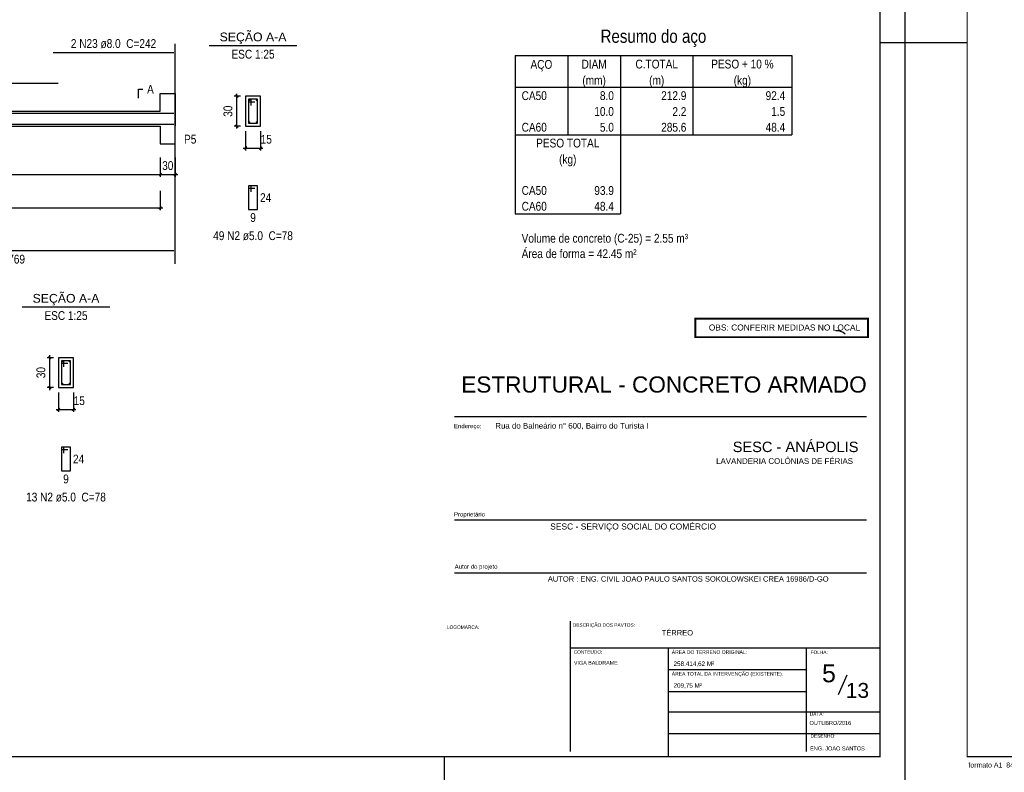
# Model space of a CAD drawing. Extents: x 1874 to 2462, y -2142 to -2023.
# Tile 53 of 74: x 2258 to 2298, y -2082 to -2052. Entities that reach past the tile are written whole.
import ezdxf
from ezdxf.enums import TextEntityAlignment as Align

# ---------------------------------------------------------------- set-up
doc = ezdxf.new("R2010")
doc.units = 0
doc.header["$LTSCALE"] = 0.1
doc.header["$MEASUREMENT"] = 0
doc.header["$PDMODE"] = 3
doc.header["$PDSIZE"] = 0.1
doc.layers.get('0').update_dxf_attribs({"linetype": 'CONTINUOUS', "lineweight": 25})
doc.layers.get('DEFPOINTS').update_dxf_attribs({"linetype": 'CONTINUOUS', "lineweight": 25})
for name, color, linetype in [('8', 8, 'CONTINUOUS'), ('ARQ_TXT_GER', 2, 'CONTINUOUS'), ('ARQ_TXT_LEG', 20, 'CONTINUOUS'), ('ARQ_TXT_TIT', 4, 'CONTINUOUS'), ('RVS-GER', 1, 'CONTINUOUS'), ('Simbolos', 5, 'CONTINUOUS'), ('TXT-ESP', 40, 'CONTINUOUS'), ('XX-CARIMBO', 9, 'CONTINUOUS'), ('XX-FOLHA', 253, 'CONTINUOUS')]:
    doc.layers.add(name, color=color, linetype=linetype)
for name, color, linetype, lineweight in [('Descrição da armadura', 7, 'CONTINUOUS', 5), ('DT-Barras na forma', 20, 'CONTINUOUS', 30), ('DT-Barras no corte', 20, 'CONTINUOUS', 5), ('DT-Barras rebatidas', 20, 'CONTINUOUS', 30), ('DT-Cotas', 1, 'CONTINUOUS', 9), ('DT-Forma', 130, 'CONTINUOUS', 30), ('DT-Pontilhado', 3, 'CONTINUOUS', 25), ('DT-Relação do aço', 7, 'CONTINUOUS', 25), ('DT-Textos', 7, 'CONTINUOUS', 25), ('Textos armaduras', 7, 'CONTINUOUS', 5)]:
    doc.layers.add(name, color=color, linetype=linetype, lineweight=lineweight)
doc.styles.add('ARIAL', font='arial.ttf')
doc.styles.add('ArialNarrow', font='ARIALN.TTF')
doc.styles.add('Texto Carimbo', font='arial.ttf')
doc.styles.add('Texto Cota', font='arial.ttf')
doc.dimstyles.new('UM_25.000000', dxfattribs={"dimtxt": 0.18, "dimasz": 0.1, "dimexe": 0.1, "dimexo": 0.2, "dimgap": 0, "dimtad": 1, "dimtih": 1, "dimtoh": 1, "dimdec": 0, "dimlfac": 25, "dimzin": 0, "dimdsep": 46, "dimtxsty": 'Standard', "dimblk": 'CLOSED', "dimblk1": 'CLOSED', "dimblk2": 'CLOSED', "dimcen": 0.09, "dimdle": 0.1, "dimadec": 0, "dimazin": 2, "dimtfac": 1, "dimtdec": 4, "dimtofl": 0, "dimtmove": 0, "dimatfit": 3, "dimldrblk": 'CLOSED', "dimfxl": 1, "dimtolj": 1, "dimarcsym": 0})
doc.dimstyles.new('UM_50.000000', dxfattribs={"dimtxt": 0.18, "dimasz": 0.1, "dimexe": 0.1, "dimexo": 0.2, "dimgap": 0, "dimtad": 1, "dimtih": 1, "dimtoh": 1, "dimdec": 1, "dimlfac": 50, "dimzin": 0, "dimdsep": 46, "dimtxsty": 'Standard', "dimblk": 'CLOSED', "dimblk1": 'CLOSED', "dimblk2": 'CLOSED', "dimcen": 0.09, "dimdle": 0.1, "dimadec": 1, "dimazin": 2, "dimtfac": 1, "dimtdec": 4, "dimtofl": 0, "dimtmove": 0, "dimatfit": 3, "dimldrblk": 'CLOSED', "dimfxl": 1, "dimtolj": 1, "dimarcsym": 0})

# ---------------------------------------------------------------- blocks, each defined once
blk = doc.blocks.new('_OBLIQUE')
at = {"color": 0, "linetype": 'ByBlock', "lineweight": -2}
blk.add_line((-0.5, -0.5), (0.5, 0.5), dxfattribs=at)
blk = doc.blocks.new('*D4278')
at = {"layer": 'DEFPOINTS', "color": 0, "transparency": 16777216}
for p in [(2249.148, -2057.351), (2263.748, -2057.351), (2263.748, -2058.233)]:
    blk.add_point(p, dxfattribs=at)
at = {"layer": 'DT-Cotas', "color": 0, "lineweight": -2, "transparency": 16777216}
for p, q in [((2249.148, -2057.551), (2249.148, -2058.333)), ((2263.748, -2057.551), (2263.748, -2058.333)), ((2249.048, -2058.233), (2263.848, -2058.233))]:
    blk.add_line(p, q, dxfattribs=at)
at = {"layer": 'DT-Cotas', "color": 0, "lineweight": -2, "transparency": 16777216, "xscale": 0.1, "yscale": 0.1, "zscale": 0.1, "rotation": 180}
blk.add_blockref('_OBLIQUE', (2249.148, -2058.233), dxfattribs=at)
at = {"layer": 'DT-Cotas', "color": 0, "lineweight": -2, "transparency": 16777216, "xscale": 0.1, "yscale": 0.1, "zscale": 0.1}
blk.add_blockref('_OBLIQUE', (2263.748, -2058.233), dxfattribs=at)
at = {"layer": 'DT-Cotas', "transparency": 16777216, "insert": (2256.448, -2057.88), "char_height": 0.353, "attachment_point": 5, "style": 'ArialNarrow'}
blk.add_mtext('\\A1;730', dxfattribs=at)
blk = doc.blocks.new('*D4279')
at = {"layer": 'DEFPOINTS', "color": 0, "transparency": 16777216}
for p in [(2263.748, -2057.351), (2264.348, -2057.351), (2264.348, -2058.233)]:
    blk.add_point(p, dxfattribs=at)
at = {"layer": 'DT-Cotas', "color": 0, "lineweight": -2, "transparency": 16777216}
for p, q in [((2263.748, -2057.551), (2263.748, -2058.333)), ((2264.348, -2057.551), (2264.348, -2058.333)), ((2263.648, -2058.233), (2264.448, -2058.233))]:
    blk.add_line(p, q, dxfattribs=at)
at = {"layer": 'DT-Cotas', "color": 0, "lineweight": -2, "transparency": 16777216, "xscale": 0.1, "yscale": 0.1, "zscale": 0.1, "rotation": 180}
blk.add_blockref('_OBLIQUE', (2263.748, -2058.233), dxfattribs=at)
at = {"layer": 'DT-Cotas', "color": 0, "lineweight": -2, "transparency": 16777216, "xscale": 0.1, "yscale": 0.1, "zscale": 0.1}
blk.add_blockref('_OBLIQUE', (2264.348, -2058.233), dxfattribs=at)
at = {"layer": 'DT-Cotas', "transparency": 16777216, "insert": (2264.048, -2057.88), "char_height": 0.353, "attachment_point": 5, "rotation": 0.0057, "style": 'ArialNarrow'}
blk.add_mtext('\\A1;30', dxfattribs=at)
blk = doc.blocks.new('*D4255')
at = {"layer": 'DEFPOINTS', "color": 0, "transparency": 16777216}
for p in [(2266.821, -2055.092), (2267.174, -2055.092), (2267.174, -2056.292)]:
    blk.add_point(p, dxfattribs=at)
at = {"layer": 'DT-Cotas', "color": 0, "lineweight": -2, "transparency": 16777216}
for p, q in [((2266.974, -2055.092), (2266.721, -2055.092)), ((2266.821, -2056.392), (2266.821, -2054.992)), ((2266.974, -2056.292), (2266.721, -2056.292))]:
    blk.add_line(p, q, dxfattribs=at)
at = {"layer": 'DT-Cotas', "color": 0, "lineweight": -2, "transparency": 16777216, "xscale": 0.1, "yscale": 0.1, "zscale": 0.1}
for p, rotation in [((2266.821, -2055.092), 90), ((2266.821, -2056.292), 270)]:
    blk.add_blockref('_OBLIQUE', p, dxfattribs=dict(at, rotation=rotation))
at = {"layer": 'DT-Cotas', "transparency": 16777216, "insert": (2266.468, -2055.692), "char_height": 0.353, "attachment_point": 5, "rotation": 90, "style": 'ArialNarrow'}
blk.add_mtext('\\A1;30', dxfattribs=at)
blk = doc.blocks.new('*D4256')
at = {"layer": 'DEFPOINTS', "color": 0, "transparency": 16777216}
for p in [(2267.174, -2056.292), (2267.774, -2056.292), (2267.774, -2057.174)]:
    blk.add_point(p, dxfattribs=at)
at = {"layer": 'DT-Cotas', "color": 0, "lineweight": -2, "transparency": 16777216}
for p, q in [((2267.174, -2056.492), (2267.174, -2057.274)), ((2267.774, -2056.492), (2267.774, -2057.274)), ((2267.074, -2057.174), (2267.874, -2057.174))]:
    blk.add_line(p, q, dxfattribs=at)
at = {"layer": 'DT-Cotas', "color": 0, "lineweight": -2, "transparency": 16777216, "xscale": 0.1, "yscale": 0.1, "zscale": 0.1, "rotation": 180}
blk.add_blockref('_OBLIQUE', (2267.174, -2057.174), dxfattribs=at)
at = {"layer": 'DT-Cotas', "color": 0, "lineweight": -2, "transparency": 16777216, "xscale": 0.1, "yscale": 0.1, "zscale": 0.1}
blk.add_blockref('_OBLIQUE', (2267.774, -2057.174), dxfattribs=at)
at = {"layer": 'DT-Cotas', "transparency": 16777216, "insert": (2268.006, -2056.821), "char_height": 0.353, "attachment_point": 5, "rotation": 0.0057, "style": 'ArialNarrow'}
blk.add_mtext('\\A1;15', dxfattribs=at)
blk = doc.blocks.new('*D4257')
at = {"layer": 'DEFPOINTS', "color": 0, "transparency": 16777216}
for p in [(2249.148, -2058.692), (2263.748, -2058.692), (2263.748, -2059.575)]:
    blk.add_point(p, dxfattribs=at)
at = {"layer": 'DT-Cotas', "color": 0, "lineweight": -2, "transparency": 16777216}
for p, q in [((2249.148, -2058.892), (2249.148, -2059.675)), ((2263.748, -2058.892), (2263.748, -2059.675)), ((2249.048, -2059.575), (2263.848, -2059.575))]:
    blk.add_line(p, q, dxfattribs=at)
at = {"layer": 'DT-Cotas', "color": 0, "lineweight": -2, "transparency": 16777216, "xscale": 0.1, "yscale": 0.1, "zscale": 0.1, "rotation": 180}
blk.add_blockref('_OBLIQUE', (2249.148, -2059.575), dxfattribs=at)
at = {"layer": 'DT-Cotas', "color": 0, "lineweight": -2, "transparency": 16777216, "xscale": 0.1, "yscale": 0.1, "zscale": 0.1}
blk.add_blockref('_OBLIQUE', (2263.748, -2059.575), dxfattribs=at)
at = {"layer": 'DT-Cotas', "transparency": 16777216, "insert": (2256.448, -2059.222), "char_height": 0.353, "attachment_point": 5, "style": 'ArialNarrow'}
blk.add_mtext('\\A1;730', dxfattribs=at)
blk = doc.blocks.new('*D4295')
at = {"layer": 'DEFPOINTS', "color": 0, "transparency": 16777216}
for p in [(2259.306, -2065.602), (2259.659, -2065.602), (2259.659, -2066.802)]:
    blk.add_point(p, dxfattribs=at)
at = {"layer": 'DT-Cotas', "color": 0, "lineweight": -2, "transparency": 16777216}
for p, q in [((2259.459, -2065.602), (2259.206, -2065.602)), ((2259.306, -2066.902), (2259.306, -2065.502)), ((2259.459, -2066.802), (2259.206, -2066.802))]:
    blk.add_line(p, q, dxfattribs=at)
at = {"layer": 'DT-Cotas', "color": 0, "lineweight": -2, "transparency": 16777216, "xscale": 0.1, "yscale": 0.1, "zscale": 0.1}
for p, rotation in [((2259.306, -2065.602), 90), ((2259.306, -2066.802), 270)]:
    blk.add_blockref('_OBLIQUE', p, dxfattribs=dict(at, rotation=rotation))
at = {"layer": 'DT-Cotas', "transparency": 16777216, "insert": (2258.953, -2066.202), "char_height": 0.353, "attachment_point": 5, "rotation": 90, "style": 'ArialNarrow'}
blk.add_mtext('\\A1;30', dxfattribs=at)
blk = doc.blocks.new('*D4296')
at = {"layer": 'DEFPOINTS', "color": 0, "transparency": 16777216}
for p in [(2259.659, -2066.802), (2260.259, -2066.802), (2260.259, -2067.685)]:
    blk.add_point(p, dxfattribs=at)
at = {"layer": 'DT-Cotas', "color": 0, "lineweight": -2, "transparency": 16777216}
for p, q in [((2259.659, -2067.002), (2259.659, -2067.785)), ((2260.259, -2067.002), (2260.259, -2067.785)), ((2259.559, -2067.685), (2260.359, -2067.685))]:
    blk.add_line(p, q, dxfattribs=at)
at = {"layer": 'DT-Cotas', "color": 0, "lineweight": -2, "transparency": 16777216, "xscale": 0.1, "yscale": 0.1, "zscale": 0.1, "rotation": 180}
blk.add_blockref('_OBLIQUE', (2259.659, -2067.685), dxfattribs=at)
at = {"layer": 'DT-Cotas', "color": 0, "lineweight": -2, "transparency": 16777216, "xscale": 0.1, "yscale": 0.1, "zscale": 0.1}
blk.add_blockref('_OBLIQUE', (2260.259, -2067.685), dxfattribs=at)
at = {"layer": 'DT-Cotas', "transparency": 16777216, "insert": (2260.491, -2067.332), "char_height": 0.353, "attachment_point": 5, "rotation": 0.0057, "style": 'ArialNarrow'}
blk.add_mtext('\\A1;15', dxfattribs=at)
blk = doc.blocks.new('Aprovacao A-1_SC')
at = {"layer": 'XX-CARIMBO', "ltscale": 0.5}
for p, q in [((0, 594), (0, 0)), ((840, 594), (840, 0))]:
    blk.add_line(p, q, dxfattribs=at)
at = {"layer": 'XX-FOLHA', "ltscale": 0.5}
blk.add_line((25, 297), (0, 297), dxfattribs=at)
at = {"layer": 'XX-FOLHA'}
for p, q in [((25, 297), (0, 297)), ((840, 297), (830, 297)), ((840, 271.02), (840, 0)), ((655, 0), (655, 10)), ((655, 0), (655, 10))]:
    blk.add_line(p, q, dxfattribs=at)
at = {"layer": 'XX-FOLHA', "ltscale": 0.5, "const_width": 0.5}
blk.add_lwpolyline([(25, 584), (25, 10), (830, 10), (830, 584), (25, 584)], dxfattribs=at)
at = {"layer": 'RVS-GER', "style": 'Texto Carimbo'}
blk.add_text('formato A1  840 x 594 mm', height=2, dxfattribs=at).set_placement((25.5, 5.65))

msp = doc.modelspace()

# ---------------------------------------------------------------- linework, layer by layer
at = {"layer": '8', "linetype": 'Continuous'}
for p, q in [((2290.8892, -2064.5106), (2291.0023, -2064.5106)), ((2291.0023, -2064.5106), (2291.0992, -2064.5429)), ((2291.0023, -2064.5106), (2291.0992, -2064.5429)), ((2291.0992, -2064.5429), (2291.18, -2064.5752)), ((2291.0992, -2064.5429), (2291.18, -2064.5752)), ((2291.18, -2064.5752), (2291.2608, -2064.6398)), ((2291.18, -2064.5752), (2291.2608, -2064.6398))]:
    msp.add_line(p, q, dxfattribs=at)
at = {"layer": 'DT-Barras na forma'}
for p, q in [((2267.3944, -2055.2119), (2267.2944, -2055.2119)), ((2267.2944, -2055.2119), (2267.2944, -2056.1719)), ((2267.6544, -2055.2119), (2267.2944, -2055.2119)), ((2267.2944, -2055.2119), (2267.2944, -2055.3119)), ((2267.2944, -2055.3119), (2267.5444, -2055.3119)), ((2267.3944, -2055.4619), (2267.3944, -2055.2119)), ((2267.6544, -2056.1719), (2267.6544, -2055.2119)), ((2267.2944, -2056.1719), (2267.6544, -2056.1719)), ((2259.8787, -2065.7222), (2259.7787, -2065.7222)), ((2259.7787, -2065.7222), (2259.7787, -2066.6822)), ((2260.1387, -2065.7222), (2259.7787, -2065.7222)), ((2259.7787, -2065.7222), (2259.7787, -2065.8222)), ((2259.7787, -2065.8222), (2260.0287, -2065.8222)), ((2259.8787, -2065.9722), (2259.8787, -2065.7222)), ((2260.1387, -2066.6822), (2260.1387, -2065.7222)), ((2259.7787, -2066.6822), (2260.1387, -2066.6822))]:
    msp.add_line(p, q, dxfattribs=at)
for points in [[(2252.798, -2055.7669), (2259.648, -2055.7669)], [(2259.448, -2055.7699), (2264.288, -2055.7699)], [(2248.908, -2056.2139), (2264.288, -2056.2139)]]:
    msp.add_lwpolyline(points, dxfattribs=at)
at = {"layer": 'DT-Barras no corte'}
for centre in [(2267.3304, -2055.2479), (2267.6184, -2055.2479), (2267.3304, -2056.1359), (2267.6184, -2056.1359), (2259.8147, -2065.7582), (2260.1027, -2065.7582), (2259.8147, -2066.6462), (2260.1027, -2066.6462)]:
    msp.add_circle(centre, 0.016, dxfattribs=at)
at = {"layer": 'DT-Barras rebatidas'}
for p, q in [((2259.448, -2053.3342), (2264.288, -2053.3342)), ((2252.798, -2054.5667), (2259.648, -2054.5667)), ((2267.3944, -2058.6864), (2267.2944, -2058.6864)), ((2267.2944, -2058.6864), (2267.2944, -2059.6464)), ((2267.6544, -2058.6864), (2267.2944, -2058.6864)), ((2267.2944, -2058.6864), (2267.2944, -2058.7864)), ((2267.3944, -2058.9364), (2267.3944, -2058.6864)), ((2267.6544, -2059.6464), (2267.6544, -2058.6864)), ((2267.2944, -2058.7864), (2267.5444, -2058.7864)), ((2267.2944, -2059.6464), (2267.6544, -2059.6464)), ((2248.908, -2061.2971), (2264.288, -2061.2971)), ((2259.8787, -2069.1967), (2259.7787, -2069.1967)), ((2259.7787, -2069.1967), (2259.7787, -2070.1567)), ((2260.1387, -2069.1967), (2259.7787, -2069.1967)), ((2259.7787, -2069.1967), (2259.7787, -2069.2967)), ((2259.7787, -2069.2967), (2260.0287, -2069.2967)), ((2259.8787, -2069.4467), (2259.8787, -2069.1967)), ((2260.1387, -2070.1567), (2260.1387, -2069.1967)), ((2259.7787, -2070.1567), (2260.1387, -2070.1567))]:
    msp.add_line(p, q, dxfattribs=at)
at = {"layer": 'DT-Forma'}
for p, q in [((2263.748, -2055.6919), (2263.748, -2054.9859)), ((2263.748, -2054.9859), (2264.348, -2054.9859)), ((2264.348, -2054.9859), (2264.348, -2055.6919)), ((2267.7744, -2055.0919), (2267.1744, -2055.0919)), ((2267.1744, -2055.0919), (2267.1744, -2056.2919)), ((2267.7744, -2056.2919), (2267.7744, -2055.0919)), ((2249.148, -2055.6919), (2263.748, -2055.6919)), ((2249.148, -2056.2919), (2263.748, -2056.2919)), ((2263.748, -2056.2919), (2263.748, -2056.9979)), ((2264.348, -2056.9979), (2264.348, -2056.2919)), ((2267.1744, -2056.2919), (2267.7744, -2056.2919)), ((2263.748, -2056.9979), (2264.348, -2056.9979)), ((2260.2587, -2065.6022), (2259.6587, -2065.6022)), ((2259.6587, -2065.6022), (2259.6587, -2066.8022)), ((2260.2587, -2066.8022), (2260.2587, -2065.6022)), ((2259.6587, -2066.8022), (2260.2587, -2066.8022))]:
    msp.add_line(p, q, dxfattribs=at)
at = {"layer": 'DT-Forma', "linetype": 'Continuous'}
msp.add_line((2264.348, -2055.6919), (2264.348, -2056.2919), dxfattribs=at)
at = {"layer": 'DT-Pontilhado', "ltscale": 0.05}
msp.add_line((2264.348, -2061.8266), (2264.348, -2052.9812), dxfattribs=at)
at = {"layer": 'DT-Relação do aço', "linetype": 'Continuous'}
for p, q in [((2278.0015, -2053.4583), (2289.121, -2053.4583)), ((2278.0015, -2053.4583), (2278.0015, -2054.7291)), ((2280.1195, -2053.4583), (2280.1195, -2054.7291)), ((2282.2375, -2053.4583), (2282.2375, -2054.7291)), ((2285.1498, -2053.4583), (2285.1498, -2054.7291)), ((2289.121, -2053.4583), (2289.121, -2054.7291)), ((2278.0015, -2054.7291), (2289.121, -2054.7291)), ((2278.0015, -2054.7291), (2278.0015, -2056.6353)), ((2280.1195, -2054.7291), (2280.1195, -2056.6353)), ((2282.2375, -2054.7291), (2282.2375, -2056.6353)), ((2285.1498, -2054.7291), (2285.1498, -2056.6353)), ((2289.121, -2054.7291), (2289.121, -2056.6353)), ((2278.0015, -2056.6353), (2289.121, -2056.6353)), ((2278.0015, -2056.6353), (2278.0015, -2058.5415)), ((2282.2375, -2056.6353), (2282.2375, -2058.5415)), ((2278.0015, -2058.5415), (2278.0015, -2059.8123)), ((2282.2375, -2058.5415), (2282.2375, -2059.8123)), ((2278.0015, -2059.8123), (2282.2375, -2059.8123))]:
    msp.add_line(p, q, dxfattribs=at)
at = {"layer": 'DT-Textos'}
for p, q in [((2265.7094, -2053.0504), (2269.2394, -2053.0504)), ((2258.1937, -2063.5607), (2261.7237, -2063.5607))]:
    msp.add_line(p, q, dxfattribs=at)
msp.add_lwpolyline([(2262.8655, -2055.1624), (2262.8655, -2054.8094), (2263.042, -2054.8094)], dxfattribs=at)
at = {"layer": 'Simbolos'}
msp.add_arc((2297.467, -2081.9027), 0.0045, 158.968, 180, dxfattribs=at)
msp.add_arc((2297.467, -2081.9027), 0.0045, 158.968, 180, dxfattribs=at)
at = {"layer": 'TXT-ESP'}
msp.add_line((2290.9988, -2079.144), (2291.3433, -2078.3512), dxfattribs=at)
at = {"layer": 'TXT-ESP', "color": 1, "true_color": 0xf00000, "const_width": 0.0767}
msp.add_lwpolyline([(2285.2461, -2064.0313), (2292.1837, -2064.0313), (2292.1837, -2064.7782), (2285.2461, -2064.7782)], close=True, dxfattribs=at)
at = {"layer": 'XX-FOLHA'}
for p, q in [((2275.5707, -2067.9645), (2292.1243, -2067.9645)), ((2275.5707, -2072.1166), (2292.1243, -2072.1166)), ((2275.5707, -2074.2549), (2292.1243, -2074.2549)), ((2280.2317, -2081.4367), (2280.2317, -2076.1975)), ((2280.2317, -2077.2698), (2289.7071, -2077.2698)), ((2284.1657, -2081.645), (2284.1657, -2077.2698)), ((2284.1657, -2081.645), (2284.1657, -2077.2698)), ((2289.7071, -2081.4367), (2289.7071, -2077.2698)), ((2289.7071, -2081.4367), (2289.7071, -2077.2698)), ((2289.7071, -2077.2698), (2292.665, -2077.2698)), ((2284.1657, -2078.1449), (2289.7071, -2078.1449)), ((2284.1657, -2079.0199), (2289.7071, -2079.0199)), ((2284.1657, -2079.8351), (2292.665, -2079.8351)), ((2284.1657, -2080.7101), (2292.665, -2080.7101))]:
    msp.add_line(p, q, dxfattribs=at)

# ---------------------------------------------------------------- block references
at = {"xscale": 0.1, "yscale": 0.1, "zscale": 0.1}
for p in [(2209.665, -2082.645), (2293.665, -2082.645)]:
    msp.add_blockref('Aprovacao A-1_SC', p, dxfattribs=at)

# ---------------------------------------------------------------- texts
at = {"ltscale": 2.666667, "style": 'ARIAL'}
for s, height, p in [('Rua do Balneário n° 600, Bairro do Turista I', 0.227075, (2277.2077, -2068.4532)), ('LAVANDERIA COLÔNIAS DE FÉRIAS', 0.227075, (2286.0813, -2069.8712)), ('258.414,62 M²', 0.18166, (2284.3684, -2077.998)), ('209,75 M²', 0.18166, (2284.3684, -2078.873))]:
    msp.add_text(s, height=height, dxfattribs=at).set_placement(p)
at = {"style": 'ARIAL'}
for s, height, p in [('SESC - ANÁPOLIS', 0.42, (2286.7456, -2069.3981)), ('ÁREA DO TERRENO ORIGINAL:', 0.144505, (2284.2975, -2077.5133)), ('ÁREA TOTAL DA INTERVENÇÃO (EXISTENTE):', 0.144505, (2284.2975, -2078.3883))]:
    msp.add_text(s, height=height, dxfattribs=at).set_placement(p)
at = {"layer": 'ARQ_TXT_GER', "ltscale": 2.666667, "style": 'ARIAL'}
for s, height, p in [('SESC - SERVIÇO SOCIAL DO COMÉRCIO ', 0.243295, (2279.413, -2072.5107)), ('AUTOR : ENG. CIVIL JOAO PAULO SANTOS SOKOLOWSKEI CREA 16986/D-GO', 0.216262, (2279.3188, -2074.6067)), ('TÉRREO ', 0.21626, (2283.8943, -2076.7702))]:
    msp.add_text(s, height=height, dxfattribs=at).set_placement(p)
at = {"layer": 'ARQ_TXT_LEG', "ltscale": 2.666667, "style": 'ARIAL'}
for s, p in [('Endereço:', (2275.5481, -2068.4371)), ('Proprietário', (2275.5481, -2071.9866)), ('Autor do projeto', (2275.5763, -2074.09))]:
    msp.add_text(s, height=0.17301, dxfattribs=at).set_placement(p)
at = {"layer": 'ARQ_TXT_LEG', "style": 'ARIAL'}
for s, height, p in [('LOGOMARCA:', 0.13762, (2275.2627, -2076.507)), ('DESCRIÇÃO DOS PAVTOS:', 0.137624, (2280.3212, -2076.421)), ('CONTEUDO:', 0.13762, (2280.3572, -2077.5017)), ('FOLHA:', 0.13762, (2289.8748, -2077.5162)), ('DATA:', 0.13762, (2289.8397, -2079.9985)), ('DESENHO:', 0.13762, (2289.8748, -2080.8827))]:
    msp.add_text(s, height=height, dxfattribs=at).set_placement(p)
at = {"layer": 'ARQ_TXT_TIT', "style": 'ARIAL'}
msp.add_text('ESTRUTURAL - CONCRETO ARMADO', height=0.65, dxfattribs=at).set_placement((2275.8392, -2067.0054))
at = {"layer": 'Descrição da armadura', "char_height": 0.353, "attachment_point": 8, "line_spacing_factor": 0.9, "style": 'ArialNarrow'}
for s, insert, width in [('2 N23 ø8.0  C=242', (2261.8683, -2053.1573), 7.2012), ('49 N2 ø5.0  C=78', (2267.4743, -2060.8823), 6.7776), ('2 N21 ø8.0  C=769', (2256.5983, -2061.8263), 7.2012), ('13 N2 ø5.0  C=78', (2259.9586, -2071.3921), 6.7776)]:
    msp.add_mtext(s, dxfattribs=dict(at, insert=insert, width=width))
at = {"layer": 'DT-Relação do aço', "color": 7, "line_spacing_factor": 0.9, "style": 'ArialNarrow'}
for s, insert, char_height, width, attachment_point in [('Resumo do aço', (2283.5613, -2053.1053), 0.5295, 8.2602, 8), ('DIAM', (2281.1785, -2053.9772), 0.353, 1.6944, 8), ('C.TOTAL', (2283.6936, -2053.9772), 0.353, 2.9652, 8), ('PESO + 10 %', (2287.1354, -2053.9772), 0.353, 4.6596, 8), ('AÇO', (2279.0605, -2054.0937), 0.353, 1.2708, 8), ('(mm)', (2281.1785, -2054.7291), 0.353, 1.6944, 8), ('(m)', (2283.6936, -2054.7291), 0.353, 1.2708, 8), ('(kg)', (2287.1354, -2054.7291), 0.353, 1.6944, 8), ('CA50', (2278.2663, -2055.248), 0.353, 1.6944, 7), ('8.0', (2281.9728, -2055.248), 0.353, 1.2708, 9), ('212.9', (2284.885, -2055.248), 0.353, 2.118, 9), ('92.4', (2288.8563, -2055.248), 0.353, 1.6944, 9), ('10.0', (2281.9728, -2055.8834), 0.353, 1.6944, 9), ('2.2', (2284.885, -2055.8834), 0.353, 1.2708, 9), ('1.5', (2288.8563, -2055.8834), 0.353, 1.2708, 9), ('CA60', (2278.2663, -2056.5188), 0.353, 1.6944, 7), ('5.0', (2281.9728, -2056.5188), 0.353, 1.2708, 9), ('285.6', (2284.885, -2056.5188), 0.353, 2.118, 9), ('48.4', (2288.8563, -2056.5188), 0.353, 1.6944, 9), ('PESO TOTAL', (2280.1195, -2057.1542), 0.353, 4.236, 8), ('(kg)', (2280.1195, -2057.9061), 0.353, 1.6944, 8), ('CA50', (2278.2663, -2059.0604), 0.353, 1.6944, 7), ('93.9', (2281.9728, -2059.0604), 0.353, 1.6944, 9), ('CA60', (2278.2663, -2059.6958), 0.353, 1.6944, 7), ('48.4', (2281.9728, -2059.6958), 0.353, 1.6944, 9), ('Volume de concreto (C-25) = 2.55 m³', (2278.2663, -2061.0831), 0.353, 14.826, 7), ('Área de forma = 42.45 m²', (2278.2663, -2061.602), 0.353, 10.1664, 7)]:
    msp.add_mtext(s, dxfattribs=dict(at, insert=insert, char_height=char_height, width=width, attachment_point=attachment_point))
at = {"layer": 'DT-Textos', "char_height": 0.353, "line_spacing_factor": 0.798}
for s, insert, width, attachment_point, style in [('SEÇÃO A-A', (2267.4743, -2052.9908), 3.8124, 8, 'ARIAL'), ('ESC 1:25', (2267.4743, -2053.5803), 3.3888, 8, 'ArialNarrow'), ('A', (2263.2183, -2054.9863), 0.4236, 7, 'ArialNarrow'), ('P5', (2264.7013, -2056.9983), 0.8472, 7, 'ArialNarrow'), ('SEÇÃO A-A', (2259.9586, -2063.5006), 3.8124, 8, 'ARIAL'), ('ESC 1:25', (2259.9586, -2064.0901), 3.3888, 8, 'ArialNarrow')]:
    msp.add_mtext(s, dxfattribs=dict(at, insert=insert, width=width, attachment_point=attachment_point, style=style))
at = {"layer": 'Textos armaduras', "char_height": 0.353, "line_spacing_factor": 0.9, "style": 'ArialNarrow'}
for s, insert, width, attachment_point in [('24', (2267.7544, -2058.9899), 1.2472, 1), ('9', (2267.4744, -2059.7903), 0.8236, 2), ('24', (2260.2387, -2069.5002), 1.2472, 1), ('9', (2259.9587, -2070.3006), 0.8236, 2)]:
    msp.add_mtext(s, dxfattribs=dict(at, insert=insert, width=width, attachment_point=attachment_point))
at = {"layer": 'TXT-ESP', "style": 'ARIAL'}
for s, height, p in [('5', 0.72, (2290.6135, -2078.2978)), ('13', 0.6, (2291.7591, -2078.9799))]:
    msp.add_text(s, height=height, dxfattribs=at).set_placement(p, align=Align.MIDDLE)
at = {"layer": 'TXT-ESP', "style": 'Texto Cota'}
for s, p in [('OUTUBRO/2016', (2289.8313, -2080.4165)), ('ENG. JOAO SANTOS', (2289.8555, -2081.4412))]:
    msp.add_text(s, height=0.16, dxfattribs=at).set_placement(p, align=Align.BOTTOM_LEFT)
at = {"layer": 'TXT-ESP', "color": 1, "true_color": 0xf00000, "insert": (2285.787, -2064.268), "char_height": 0.241096, "width": 21.455951, "attachment_point": 1, "style": 'Texto Cota'}
msp.add_mtext('OBS: CONFERIR MEDIDAS NO LOCAL', dxfattribs=at)
at = {"layer": 'TXT-ESP', "insert": (2280.3662, -2077.7924), "char_height": 0.154346, "width": 4.335018, "attachment_point": 1, "style": 'ARIAL'}
msp.add_mtext('VIGA BALDRAME', dxfattribs=at)

# ---------------------------------------------------------------- dimensions: what is measured, and where the dimension line sits
at = {"layer": 'DT-Cotas'}
for base, p1, p2, picture, middle in [((2266.8214, -2055.0919), (2267.1744, -2056.2919), (2267.1744, -2055.0919), '*D4255', (2266.4684, -2055.6919)), ((2259.3057, -2065.6022), (2259.6587, -2066.8022), (2259.6587, -2065.6022), '*D4295', (2258.9527, -2066.2022))]:
    dim = msp.add_linear_dim(base=base, p1=p1, p2=p2, angle=90, dimstyle='UM_25.000000', override={"dimtxt": 0.353, "dimasz": 0.1, "dimexe": 0.1, "dimexo": 0.2, "dimtad": 1, "dimtih": 0, "dimtoh": 0, "dimdec": 1, "dimlfac": 25, "dimzin": 8, "dimtxsty": 'ArialNarrow', "dimblk": 'OBLIQUE', "dimblk1": 'OBLIQUE', "dimblk2": 'OBLIQUE', "dimsah": 1, "dimdle": 0.1, "dimse1": 0, "dimse2": 0, "dimclrt": 256, "dimadec": 1, "dimazin": 3, "dimtmove": 2, "dimldrblk": 'OBLIQUE'}, dxfattribs=at)
    dim.commit()
    dim.dimension.update_dxf_attribs({"geometry": picture, "text_midpoint": middle, "dimtype": 160, "text_rotation": 90})
for base, p1, p2, dimstyle, override, picture, middle in [((2267.7744, -2057.1744), (2267.1744, -2056.2919), (2267.7744, -2056.2919), 'UM_25.000000', {"dimtxt": 0.353, "dimasz": 0.1, "dimexe": 0.1, "dimexo": 0.2, "dimtad": 1, "dimtih": 0, "dimtoh": 0, "dimdec": 1, "dimlfac": 25, "dimzin": 8, "dimtxsty": 'ArialNarrow', "dimblk": 'OBLIQUE', "dimblk1": 'OBLIQUE', "dimblk2": 'OBLIQUE', "dimsah": 1, "dimdle": 0.1, "dimse1": 0, "dimse2": 0, "dimclrt": 256, "dimadec": 1, "dimazin": 3, "dimtmove": 2, "dimldrblk": 'OBLIQUE'}, '*D4256', (2268.0062, -2056.8214)), ((2264.348, -2058.2334), (2263.748, -2057.3509), (2264.348, -2057.3509), 'UM_50.000000', {"dimtxt": 0.353, "dimasz": 0.1, "dimexe": 0.1, "dimexo": 0.2, "dimtad": 1, "dimtih": 0, "dimtoh": 0, "dimdec": 1, "dimlfac": 50, "dimzin": 8, "dimtxsty": 'ArialNarrow', "dimblk": 'OBLIQUE', "dimblk1": 'OBLIQUE', "dimblk2": 'OBLIQUE', "dimsah": 1, "dimdle": 0.1, "dimse1": 0, "dimse2": 0, "dimclrt": 256, "dimadec": 1, "dimazin": 3, "dimtmove": 2, "dimldrblk": 'OBLIQUE'}, '*D4279', (2264.048, -2057.8804)), ((2260.2587, -2067.6847), (2259.6587, -2066.8022), (2260.2587, -2066.8022), 'UM_25.000000', {"dimtxt": 0.353, "dimasz": 0.1, "dimexe": 0.1, "dimexo": 0.2, "dimtad": 1, "dimtih": 0, "dimtoh": 0, "dimdec": 1, "dimlfac": 25, "dimzin": 8, "dimtxsty": 'ArialNarrow', "dimblk": 'OBLIQUE', "dimblk1": 'OBLIQUE', "dimblk2": 'OBLIQUE', "dimsah": 1, "dimdle": 0.1, "dimse1": 0, "dimse2": 0, "dimclrt": 256, "dimadec": 1, "dimazin": 3, "dimtmove": 2, "dimldrblk": 'OBLIQUE'}, '*D4296', (2260.4905, -2067.3317))]:
    dim = msp.add_linear_dim(base=base, p1=p1, p2=p2, dimstyle=dimstyle, override=override, dxfattribs=at)
    dim.commit()
    dim.dimension.update_dxf_attribs({"geometry": picture, "text_midpoint": middle, "dimtype": 160, "text_rotation": 0.00573})
for base, p1, p2, picture, middle in [((2263.748, -2058.2334), (2249.148, -2057.3509), (2263.748, -2057.3509), '*D4278', (2256.448, -2057.8804)), ((2263.748, -2059.5748), (2249.148, -2058.6923), (2263.748, -2058.6923), '*D4257', (2256.448, -2059.2218))]:
    dim = msp.add_linear_dim(base=base, p1=p1, p2=p2, dimstyle='UM_50.000000', override={"dimtxt": 0.353, "dimasz": 0.1, "dimexe": 0.1, "dimexo": 0.2, "dimtad": 1, "dimtih": 0, "dimtoh": 0, "dimdec": 1, "dimlfac": 50, "dimzin": 8, "dimtxsty": 'ArialNarrow', "dimblk": 'OBLIQUE', "dimblk1": 'OBLIQUE', "dimblk2": 'OBLIQUE', "dimsah": 1, "dimdle": 0.1, "dimse1": 0, "dimse2": 0, "dimclrt": 256, "dimadec": 1, "dimazin": 3, "dimtmove": 2, "dimldrblk": 'OBLIQUE'}, dxfattribs=at)
    dim.commit()
    dim.dimension.update_dxf_attribs({"geometry": picture, "text_midpoint": middle, "dimtype": 160})

doc.saveas('drawing.dxf')
